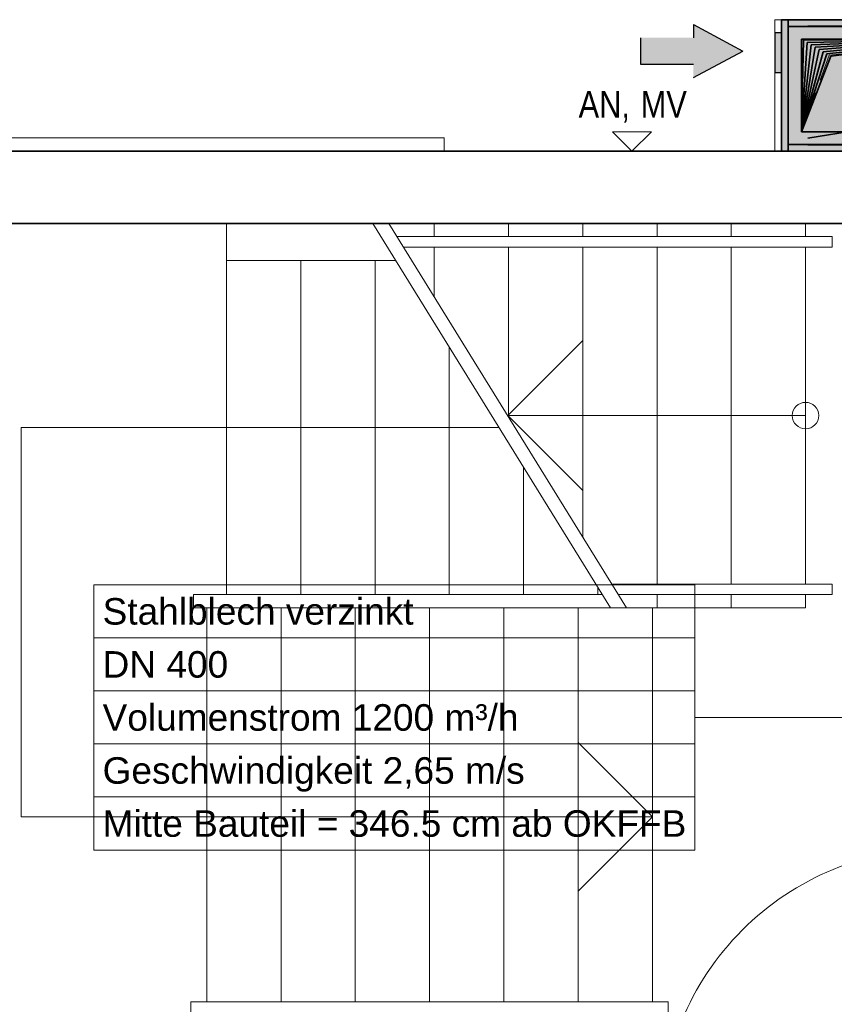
# Model space of a CAD drawing. Extents: x -357 to 533, y -64 to 530.
# Tile 78 of 135: x -156 to -95, y 233 to 307. Entities that reach past the tile are written whole.
import ezdxf
from ezdxf.lldxf.tags import DXFTag

# ---------------------------------------------------------------- set-up
doc = ezdxf.new("R2010")
doc.units = 0
doc.linetypes.add('_Hiddenline_', pattern=[3, 2, -1])
doc.layers.get('0').update_dxf_attribs({"lineweight": 35})
for name, color, linetype, lineweight in [('5_EG-AUSBAU', 7, 'Continuous', 25), ('5_EG-BESTAND', 7, 'Continuous', 25), ('5_EG-HLSE', 7, 'Continuous', 25), ('5_EG-NEU', 7, 'Continuous', 25), ('5_EG-WANDFLÄCHENMATERIAL', 7, 'Continuous', 25)]:
    doc.layers.add(name, color=color, linetype=linetype, lineweight=lineweight)
for name, color, linetype, lineweight, true_color in [('L_Abluft', 7, 'Continuous', 25, 0xffd600), ('L_Abluft-Shading', 7, 'Continuous', 25, 0xffd600), ('L_Fortluft_Beschriftung', 7, 'Continuous', 18, 0x993300), ('L_Klimageraet', 7, 'Continuous', 35, 0xababab), ('L_Klimageraet-Shading', 7, 'Continuous', 35, 0xababab), ('L_Zuluft', 6, 'Continuous', 35, 0xff00ff), ('L_Zuluft-Shading', 6, 'Continuous', 35, 0xff00ff)]:
    doc.layers.add(name, color=color, linetype=linetype, lineweight=lineweight, true_color=true_color)
doc.styles.get("Standard").update_dxf_attribs({"font": 'arial.ttf'})
tags = doc.linetypes.add('VERDECKT2_S2', pattern=[0.0027, 0.002, -0.0007]).pattern_tags.tags
tags[6:7] = [DXFTag(74, 4), DXFTag(75, 0), DXFTag(340, '0'), DXFTag(46, 1.0), DXFTag(50, 0.0), DXFTag(44, 0.0), DXFTag(45, 0.0)]
tags[4:5] = [DXFTag(74, 4), DXFTag(75, 0), DXFTag(340, '0'), DXFTag(46, 1.0), DXFTag(50, 0.0), DXFTag(44, 0.0), DXFTag(45, 0.0)]

# ---------------------------------------------------------------- blocks, each defined once
blk = doc.blocks.new('Shading-A06HSW48NL', base_point=(-50.651, 306.954))
at = {"layer": 'L_Klimageraet-Shading', "color": 253, "true_color": 0xababab}
for points in [[(-98.191, 306.954), (-98.691, 306.954), (-98.191, 297.034), (-98.691, 297.034)], [(-50.651, 306.954), (-50.651, 297.034), (-98.191, 306.954), (-98.191, 297.034)], [(-50.651, 306.954), (-50.651, 306.454), (-98.191, 306.954), (-98.191, 306.454)], [(-98.191, 306.954), (-98.191, 297.034), (-50.651, 306.954), (-50.651, 297.034)], [(-50.651, 306.954), (-50.651, 306.454), (-98.191, 306.954), (-98.191, 306.454)], [(-50.151, 306.954), (-50.651, 306.954), (-50.151, 297.034), (-50.651, 297.034)], [(-84.312, 306.458), (-75.482, 306.458), (-84.312, 297.53), (-75.482, 297.53)], [(-75.482, 306.458), (-65.43, 306.458), (-75.482, 297.53), (-65.43, 297.53)], [(-50.651, 297.034), (-50.651, 297.534), (-98.191, 297.034), (-98.191, 297.534)], [(-50.651, 297.034), (-50.651, 297.534), (-98.191, 297.034), (-98.191, 297.534)]]:
    blk.add_solid(points, dxfattribs=at)
at = {"layer": 'L_Klimageraet-Shading', "color": 252, "true_color": 0x979797}
for points in [[(-85.793, 306.458), (-85.793, 297.53), (-96.714, 306.458), (-96.714, 297.53)], [(-53.028, 306.458), (-53.028, 297.53), (-63.95, 306.458), (-63.95, 297.53)]]:
    blk.add_solid(points, dxfattribs=at)
blk = doc.blocks.new('Shading-A06HSW4UNL', base_point=(-98.691, 305.959))
at = {"layer": 'L_Abluft-Shading', "color": 40, "true_color": 0xffd600}
blk.add_solid([(-98.691, 305.959), (-99.191, 305.959), (-98.691, 302.959), (-99.191, 302.959)], dxfattribs=at)
blk = doc.blocks.new('Shading-A06HSW4WNL', base_point=(-97.191, 298.494))
at = {"layer": 'L_Zuluft-Shading', "color": 6, "true_color": 0xff00ff}
blk.add_solid([(-97.191, 298.494), (-85.191, 298.494), (-97.191, 305.494), (-85.191, 305.494)], dxfattribs=at)
blk = doc.blocks.new('Referenz-A06HSW74NL', base_point=(-327.48, -41.15))
at = {"layer": '5_EG-AUSBAU', "color": 0, "lineweight": 13}
for p, q in [((-124.122, 298.037), (-200.682, 298.037)), ((-124.122, 298.037), (-124.122, 297.037)), ((-127.678, 290.599), (-94.879, 290.599)), ((-94.879, 289.799), (-94.879, 290.599)), ((-127.184, 289.799), (-94.879, 289.799)), ((-94.879, 264.399), (-111.486, 264.399)), ((-94.879, 263.599), (-94.879, 264.399)), ((-143.029, 263.599), (-112.209, 263.599)), ((-143.029, 263.599), (-143.029, 262.599)), ((-94.879, 263.599), (-110.992, 263.599)), ((-111.591, 262.599), (-143.029, 262.599)), ((-110.374, 262.599), (-96.879, 262.599)), ((-143.229, 232.879), (-107.229, 232.879)), ((-143.229, 232.879), (-143.229, 232.079)), ((-107.229, 232.879), (-107.229, 232.079))]:
    blk.add_line(p, q, dxfattribs=at)
at = {"layer": '5_EG-BESTAND', "color": 0, "lineweight": 35}
for p, q in [((-201.682, 297.037), (-93.222, 297.034)), ((-93.222, 291.597), (-201.682, 291.599))]:
    blk.add_line(p, q, dxfattribs=at)
at = {"layer": '5_EG-BESTAND', "color": 0, "lineweight": 13}
for p, q in [((-140.543, 263.599), (-140.543, 291.599)), ((-129.514, 291.599), (-111.591, 262.599)), ((-128.296, 291.599), (-110.374, 262.599)), ((-124.879, 291.599), (-124.879, 290.599)), ((-119.279, 291.599), (-119.279, 290.599)), ((-113.679, 290.599), (-113.679, 291.599)), ((-108.079, 290.599), (-108.079, 291.599)), ((-102.479, 290.599), (-102.479, 291.599)), ((-96.879, 290.599), (-96.879, 291.599)), ((-124.879, 289.799), (-124.879, 286.071)), ((-119.279, 289.799), (-119.279, 277.009)), ((-113.679, 267.948), (-113.679, 289.799)), ((-108.079, 264.399), (-108.079, 289.799)), ((-102.479, 264.399), (-102.479, 289.799)), ((-96.879, 264.399), (-96.879, 289.799)), ((-140.543, 288.807), (-127.788, 288.807)), ((-134.943, 263.599), (-134.943, 288.807)), ((-129.343, 263.599), (-129.343, 288.807)), ((-123.743, 263.599), (-123.743, 282.262)), ((-119.335, 277.099), (-113.679, 282.755)), ((-96.879, 277.099), (-119.335, 277.099)), ((-119.335, 277.099), (-113.679, 271.444)), ((-119.998, 276.203), (-156.029, 276.203)), ((-156.029, 276.203), (-156.029, 246.839)), ((-118.143, 263.599), (-118.143, 273.201)), ((-112.543, 263.599), (-112.543, 264.14)), ((-108.079, 262.599), (-108.079, 263.599)), ((-102.479, 262.599), (-102.479, 263.599)), ((-96.879, 262.599), (-96.879, 263.599)), ((-142.029, 262.599), (-96.879, 262.599)), ((-142.029, 232.879), (-142.029, 262.599)), ((-136.429, 232.879), (-136.429, 262.599)), ((-130.829, 232.879), (-130.829, 262.599)), ((-125.229, 232.879), (-125.229, 262.599)), ((-119.63, 232.879), (-119.63, 262.599)), ((-114.029, 232.879), (-114.029, 262.599)), ((-108.429, 262.599), (-108.079, 262.599)), ((-108.429, 232.879), (-108.429, 262.599)), ((-108.429, 246.839), (-114.029, 252.439)), ((-156.029, 246.839), (-108.429, 246.839)), ((-108.429, 246.839), (-114.029, 241.239))]:
    blk.add_line(p, q, dxfattribs=at)
blk.add_circle((-96.879, 277.099), 1, dxfattribs=at)
at = {"layer": '5_EG-HLSE', "color": 0, "lineweight": 13}
for p, q in [((-99.191, 306.957), (-50.651, 306.957)), ((-99.191, 297.037), (-99.191, 306.957)), ((-50.651, 297.037), (-99.191, 297.037))]:
    blk.add_line(p, q, dxfattribs=at)
at = {"layer": '5_EG-NEU', "color": 0, "linetype": 'VERDECKT2_S2', "lineweight": 18, "ltscale": 0.18}
blk.add_ellipse((-86.71, 223.362), major_axis=(0, 21.128), ratio=1, start_param=0, end_param=1.571269, dxfattribs=at)
at = {"layer": '5_EG-WANDFLÄCHENMATERIAL', "color": 0, "lineweight": 18}
for p, q in [((-111.447, 298.507), (-108.505, 298.508)), ((-109.976, 297.037), (-111.447, 298.507)), ((-109.976, 297.037), (-108.505, 298.508))]:
    blk.add_line(p, q, dxfattribs=at)
at = {"layer": '5_EG-WANDFLÄCHENMATERIAL', "color": 0, "lineweight": 18, "char_height": 2, "attachment_point": 1}
for s, insert in [('{\\W0.83;\\fArial;AN,}', (-113.99, 301.57)), ('{\\W0.83;\\fArial;MV}', (-109.309, 301.57))]:
    blk.add_mtext(s, dxfattribs=dict(at, insert=insert))
blk = doc.blocks.new('Schraffur-A06HSW76NL', base_point=(-109.329, 302.594))
at = {"linetype": 'ByBlock', "lineweight": -2, "ltscale": 0.25}
blk.add_hatch(color=0, dxfattribs=at).paths.add_polyline_path([(-105.329, 303.594), (-109.329, 303.594), (-109.329, 305.594), (-105.329, 305.594), (-105.329, 306.594), (-101.6, 304.594), (-105.329, 302.594)])
blk = doc.blocks.new('Lüftungsgerät Komponente-A06HSW7ANL', base_point=(-98.691, 297.034))
at = {"color": 0, "linetype": 'ByBlock', "lineweight": -2, "ltscale": 0.35}
for p, q in [((-98.691, 306.954), (-98.691, 297.034)), ((-98.191, 306.954), (-98.691, 306.954)), ((-98.191, 306.454), (-98.191, 306.954)), ((-98.191, 306.954), (-50.651, 306.954)), ((-98.191, 306.954), (-98.191, 297.034)), ((-50.651, 306.954), (-50.651, 306.454)), ((-50.151, 306.954), (-50.651, 306.954)), ((-50.651, 306.954), (-50.651, 297.034)), ((-50.151, 306.954), (-50.151, 297.034)), ((-98.691, 297.534), (-98.691, 306.454)), ((-50.651, 306.454), (-98.191, 306.454)), ((-96.714, 306.458), (-85.793, 306.458)), ((-84.312, 306.458), (-65.43, 306.458)), ((-63.95, 306.458), (-53.028, 306.458)), ((-53.028, 305.958), (-63.95, 304.226)), ((-50.151, 297.534), (-50.151, 306.454)), ((-74.871, 304.226), (-74.871, 299.762)), ((-72.639, 301.994), (-77.103, 301.994)), ((-85.793, 299.762), (-96.714, 298.03)), ((-98.191, 297.034), (-98.691, 297.034)), ((-50.651, 297.534), (-98.191, 297.534)), ((-98.191, 297.534), (-98.191, 297.034)), ((-98.191, 297.034), (-50.651, 297.034)), ((-85.793, 297.53), (-96.714, 297.53)), ((-65.43, 297.53), (-84.312, 297.53)), ((-53.028, 297.53), (-63.95, 297.53)), ((-50.651, 297.034), (-50.651, 297.534)), ((-50.151, 297.034), (-50.651, 297.034))]:
    blk.add_line(p, q, dxfattribs=at)
blk = doc.blocks.new('Geräteanschluss-A06HSW7GNL', base_point=(-97.191, 298.494))
at = {"color": 0, "linetype": 'ByBlock', "lineweight": -2, "ltscale": 0.35}
for p, q in [((-97.191, 305.494), (-85.191, 305.494)), ((-97.191, 298.494), (-97.191, 305.494)), ((-85.191, 305.494), (-85.191, 298.494)), ((-85.191, 298.494), (-97.191, 298.494))]:
    blk.add_line(p, q, dxfattribs=at)
at = {"color": 0, "lineweight": -2}
for p, q in [((-97.191, 298.494), (-97.043, 305.407)), ((-97.191, 298.494), (-96.747, 305.234)), ((-97.043, 305.407), (-85.191, 305.494)), ((-96.747, 305.234), (-85.191, 305.494)), ((-96.451, 305.061), (-85.191, 305.494)), ((-96.154, 304.889), (-85.191, 305.494)), ((-95.858, 304.716), (-85.191, 305.494)), ((-95.562, 304.543), (-85.191, 305.494)), ((-95.265, 304.37), (-85.191, 305.494)), ((-94.969, 304.197), (-85.191, 305.494)), ((-97.191, 298.494), (-96.451, 305.061)), ((-97.191, 298.494), (-96.154, 304.889)), ((-97.191, 298.494), (-95.858, 304.716)), ((-97.191, 298.494), (-95.562, 304.543)), ((-97.191, 298.494), (-95.265, 304.37)), ((-97.191, 298.494), (-94.969, 304.197))]:
    blk.add_line(p, q, dxfattribs=at)
at = {"color": 0, "linetype": '_Hiddenline_', "lineweight": 18}
for p, q in [((-85.191, 305.494), (-95.091, 304.269)), ((-95.091, 304.269), (-97.191, 298.494))]:
    blk.add_line(p, q, dxfattribs=at)
blk = doc.blocks.new('Geräteanschluss-A06HSW7INL', base_point=(-99.191, 302.959))
at = {"color": 0, "linetype": 'ByBlock', "lineweight": -2, "ltscale": 0.25}
for p, q in [((-98.691, 305.959), (-99.191, 305.959)), ((-99.191, 305.959), (-99.191, 302.959)), ((-98.691, 305.959), (-98.691, 302.959)), ((-98.691, 302.959), (-99.191, 302.959))]:
    blk.add_line(p, q, dxfattribs=at)
blk = doc.blocks.new('Bauteilbeschriftung-A06HSWAMNL', base_point=(-150.554, 244.337))
at = {"color": 0, "lineweight": -2}
for p, q in [((-150.554, 264.337), (-105.228, 264.337)), ((-150.554, 244.337), (-150.554, 264.337)), ((-105.228, 264.337), (-105.228, 244.337)), ((-150.554, 260.337), (-105.228, 260.337)), ((-150.554, 256.337), (-105.228, 256.337)), ((-150.554, 252.337), (-105.228, 252.337)), ((-150.554, 248.337), (-105.228, 248.337)), ((-105.228, 244.337), (-150.554, 244.337))]:
    blk.add_line(p, q, dxfattribs=at)
at = {"color": 0, "linetype": 'ByBlock', "lineweight": -2, "ltscale": 0.18}
blk.add_line((-105.228, 254.337), (-82.654, 254.337), dxfattribs=at)
at = {"color": 0, "linetype": 'ByBlock', "lineweight": -2, "ltscale": 0.18, "char_height": 2, "attachment_point": 1}
for s, insert in [('{\\fArial;Stahlblech verzinkt}', (-149.887, 263.337)), ('{\\fArial;DN 400}', (-149.887, 259.337)), ('{\\fArial;Volumenstrom 1200 m³/h}', (-149.887, 255.337)), ('{\\fArial;Geschwindigkeit 2,65 m/s}', (-149.887, 251.337)), ('{\\fArial;Mitte Bauteil = 346.5 cm ab OKFFB}', (-149.887, 247.337))]:
    blk.add_mtext(s, dxfattribs=dict(at, insert=insert))

msp = doc.modelspace()

# ---------------------------------------------------------------- linework, layer by layer
at = {"layer": 'L_Abluft', "ltscale": 0.25}
for p, q in [((-105.329, 306.594), (-105.329, 305.594)), ((-105.329, 306.594), (-101.6, 304.594)), ((-109.329, 305.594), (-109.329, 303.594)), ((-105.329, 302.594), (-101.6, 304.594)), ((-109.329, 303.594), (-105.329, 303.594))]:
    msp.add_line(p, q, dxfattribs=at)

# ---------------------------------------------------------------- block references
at = {"color": 251, "lineweight": 25, "ltscale": 0.25, "true_color": 0x585858}
msp.add_blockref('Referenz-A06HSW74NL', (-327.48, -41.15), dxfattribs=at)
at = {"layer": 'L_Abluft', "ltscale": 0.25}
for name, p in [('Schraffur-A06HSW76NL', (-109.329, 302.594)), ('Geräteanschluss-A06HSW7INL', (-99.191, 302.959))]:
    msp.add_blockref(name, p, dxfattribs=at)
at = {"layer": 'L_Abluft'}
msp.add_blockref('Shading-A06HSW4UNL', (-98.691, 305.959), dxfattribs=at)
at = {"layer": 'L_Fortluft_Beschriftung', "ltscale": 0.18}
msp.add_blockref('Bauteilbeschriftung-A06HSWAMNL', (-150.554, 244.337), dxfattribs=at)
at = {"layer": 'L_Klimageraet'}
msp.add_blockref('Shading-A06HSW48NL', (-50.651, 306.954), dxfattribs=at)
at = {"layer": 'L_Klimageraet', "ltscale": 0.35}
msp.add_blockref('Lüftungsgerät Komponente-A06HSW7ANL', (-98.691, 297.034), dxfattribs=at)
at = {"layer": 'L_Zuluft'}
msp.add_blockref('Shading-A06HSW4WNL', (-97.191, 298.494), dxfattribs=at)
at = {"layer": 'L_Zuluft', "ltscale": 0.35}
msp.add_blockref('Geräteanschluss-A06HSW7GNL', (-97.191, 298.494), dxfattribs=at)

doc.saveas('drawing.dxf')
